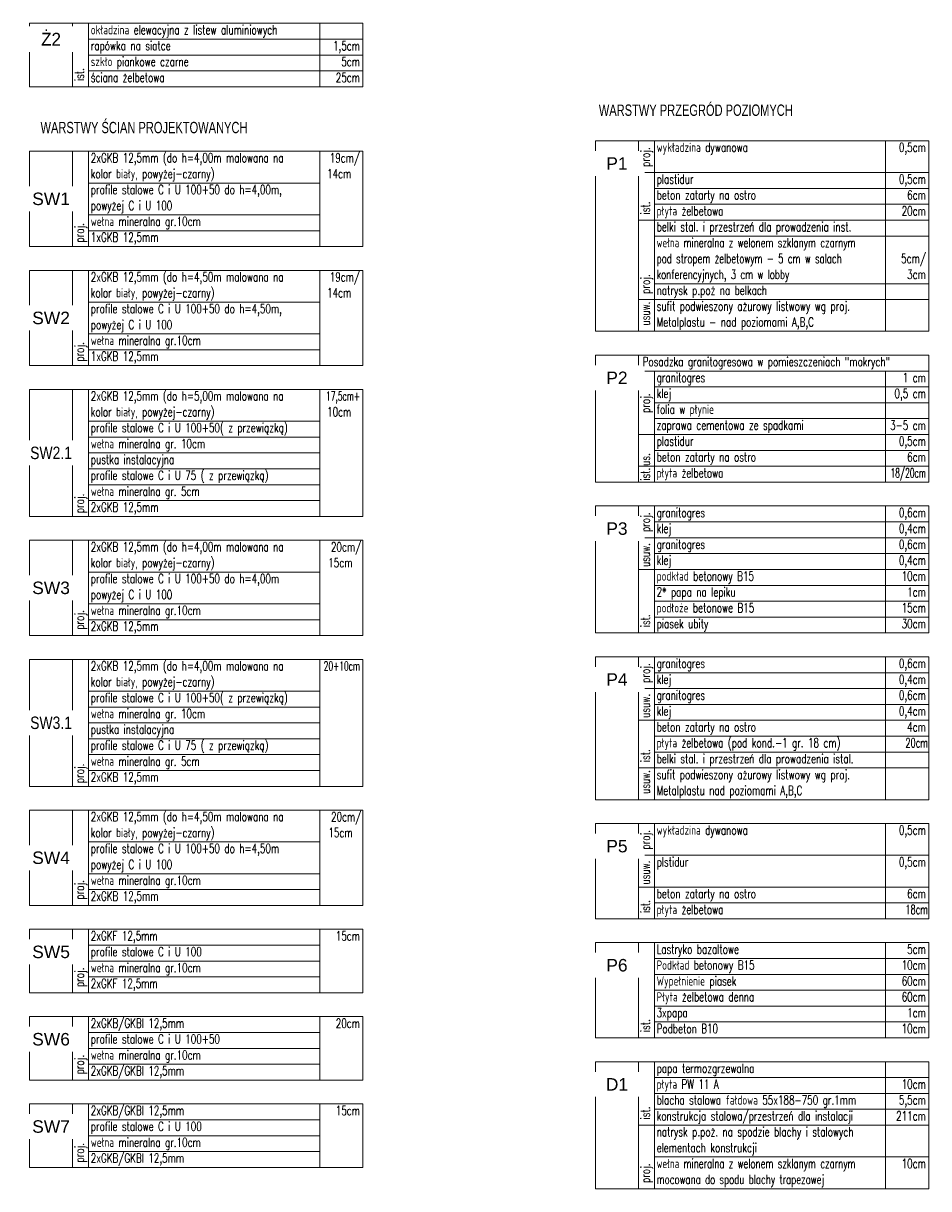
# Model space of a CAD drawing. Header units: centimetres. Extents: x -228435 to 56419, y -89367 to 477256.
# Tile 3 of 53: x -228435 to -188502, y 1090 to 52469. Entities that reach past the tile are written whole.
import ezdxf
from ezdxf.enums import TextEntityAlignment as Align

# ---------------------------------------------------------------- set-up
doc = ezdxf.new("R2010")
doc.units = ezdxf.units.CM
doc.header["$LTSCALE"] = 50
for name, color, linetype in [('D1$0$ARCH_INFO_OPISY', 8, 'Continuous'), ('P1$0$ARCH_INFO_OPISY', 8, 'Continuous'), ('P2$0$ARCH_INFO_OPISY', 8, 'Continuous'), ('P3$0$ARCH_INFO_OPISY', 8, 'Continuous'), ('P4$0$ARCH_INFO_OPISY', 8, 'Continuous'), ('P5$0$ARCH_INFO_OPISY', 8, 'Continuous'), ('P6$0$ARCH_INFO_OPISY', 8, 'Continuous'), ('przegrody dla rzutów$0$ARCH_INFO_OPISY', 8, 'Continuous'), ('przegrody dla rzutów$0$RYSUNKOWE_XREF', 8, 'Continuous'), ('SW1$0$ARCH_INFO_OPISY', 8, 'Continuous'), ('SW2$0$ARCH_INFO_OPISY', 8, 'Continuous'), ('SW2_1$0$ARCH_INFO_OPISY', 8, 'Continuous'), ('SW3$0$ARCH_INFO_OPISY', 8, 'Continuous'), ('SW3_1$0$ARCH_INFO_OPISY', 8, 'Continuous'), ('SW4$0$ARCH_INFO_OPISY', 8, 'Continuous'), ('SW5$0$ARCH_INFO_OPISY', 8, 'Continuous'), ('SW6$0$ARCH_INFO_OPISY', 8, 'Continuous'), ('SW7$0$ARCH_INFO_OPISY', 8, 'Continuous'), ('Ż2$0$ARCH_INFO_OPISY', 8, 'Continuous'), ('Ż2$0$Pu1$0$ARCH_INFO_OPISY', 8, 'Continuous')]:
    doc.layers.add(name, color=color, linetype=linetype)
for name, color, linetype, lineweight in [('D1$0$ARCH_TABELKA', 8, 'Continuous', 5), ('P1$0$ARCH_TABELKA', 8, 'Continuous', 5), ('P2$0$ARCH_TABELKA', 8, 'Continuous', 5), ('P3$0$ARCH_TABELKA', 8, 'Continuous', 5), ('P4$0$ARCH_TABELKA', 8, 'Continuous', 5), ('P5$0$ARCH_TABELKA', 8, 'Continuous', 5), ('P6$0$ARCH_TABELKA', 8, 'Continuous', 5), ('SW1$0$ARCH_TABELKA', 8, 'Continuous', 5), ('SW2$0$ARCH_TABELKA', 8, 'Continuous', 5), ('SW2_1$0$ARCH_TABELKA', 8, 'Continuous', 5), ('SW3$0$ARCH_TABELKA', 8, 'Continuous', 5), ('SW3_1$0$ARCH_TABELKA', 8, 'Continuous', 5), ('SW4$0$ARCH_TABELKA', 8, 'Continuous', 5), ('SW5$0$ARCH_TABELKA', 8, 'Continuous', 5), ('SW6$0$ARCH_TABELKA', 8, 'Continuous', 5), ('SW7$0$ARCH_TABELKA', 8, 'Continuous', 5), ('Ż2$0$ARCH_TABELKA', 8, 'Continuous', 5)]:
    doc.layers.add(name, color=color, linetype=linetype, lineweight=lineweight)
doc.styles.add('D1$0$Arial', font='ARIAL.TTF')
doc.styles.add('D1$0$Romans', font='Romans.shx')
doc.styles.add('P1$0$Arial', font='ARIAL.TTF')
doc.styles.add('P1$0$Romans', font='Romans.shx')
doc.styles.add('P2$0$Arial', font='ARIAL.TTF')
doc.styles.add('P2$0$Romans', font='Romans.shx')
doc.styles.add('P3$0$Arial', font='ARIAL.TTF')
doc.styles.add('P3$0$Romans', font='Romans.shx')
doc.styles.add('P4$0$Arial', font='ARIAL.TTF')
doc.styles.add('P4$0$Romans', font='Romans.shx')
doc.styles.add('P5$0$Arial', font='ARIAL.TTF')
doc.styles.add('P5$0$Romans', font='Romans.shx')
doc.styles.add('P6$0$Arial', font='ARIAL.TTF')
doc.styles.add('P6$0$Romans', font='Romans.shx')
doc.styles.add('przegrody dla rzutów$0$Arial', font='ARIAL.TTF')
doc.styles.add('SW1$0$Arial', font='ARIAL.TTF')
doc.styles.add('SW1$0$Romans', font='Romans.shx')
doc.styles.add('SW2$0$Arial', font='ARIAL.TTF')
doc.styles.add('SW2$0$Romans', font='Romans.shx')
doc.styles.add('SW2_1$0$Arial', font='ARIAL.TTF')
doc.styles.add('SW2_1$0$Romans', font='Romans.shx')
doc.styles.add('SW3$0$Arial', font='ARIAL.TTF')
doc.styles.add('SW3$0$Romans', font='Romans.shx')
doc.styles.add('SW3_1$0$Arial', font='ARIAL.TTF')
doc.styles.add('SW3_1$0$Romans', font='Romans.shx')
doc.styles.add('SW4$0$Arial', font='ARIAL.TTF')
doc.styles.add('SW4$0$Romans', font='Romans.shx')
doc.styles.add('SW5$0$Arial', font='ARIAL.TTF')
doc.styles.add('SW5$0$Romans', font='Romans.shx')
doc.styles.add('SW6$0$Arial', font='ARIAL.TTF')
doc.styles.add('SW6$0$Romans', font='Romans.shx')
doc.styles.add('SW7$0$Arial', font='ARIAL.TTF')
doc.styles.add('SW7$0$Romans', font='Romans.shx')
doc.styles.add('Ż2$0$Pu1$0$Standard', font='txt')
doc.styles.add('Ż2$0$Romans', font='Romans.shx')

# ---------------------------------------------------------------- blocks, each defined once
blk = doc.blocks.new('SW1')
at = {"layer": 'SW1$0$ARCH_TABELKA'}
blk.add_line((-44422, 4633.3), (-44422, 4213.3), dxfattribs=at)
for points in [[(-44232, 4213.3), (-45702, 4213.3), (-45702, 4633.3), (-44232, 4633.3), (-44232, 4213.3)], [(-45512, 4633.3), (-45512, 4213.3)], [(-45442, 4633.3), (-45442, 4213.3)], [(-45442, 4493.3), (-44422, 4493.3)], [(-45442, 4353.3), (-44422, 4353.3)], [(-45442, 4283.3), (-44422, 4283.3)]]:
    blk.add_lwpolyline(points, dxfattribs=at)
at = {"layer": 'SW1$0$ARCH_INFO_OPISY', "color": 191, "style": 'SW1$0$Romans', "width": 0.7}
for s, p in [('2xGKB 12,5mm (do h=4,00m malowana na ', (-45431.9, 4584.4)), ('kolor biały, powyżej-czarny)', (-45431.9, 4514.4)), ('14cm', (-44389.6, 4514.4)), ('profile stalowe C i U 100+50 do h=4,00m,', (-45431.9, 4444.4)), ('powyżej C i U 100', (-45432, 4374)), ('wełna mineralna gr.10cm ', (-45432, 4304)), ('1xGKB 12,5mm  ', (-45431.9, 4234.4))]:
    blk.add_text(s, height=40.5, dxfattribs=at).set_placement(p)
blk.add_text('19cm/', height=40.5, dxfattribs=at).set_placement((-44244.3, 4584), align=Align.RIGHT)
blk.add_text('proj.', height=40.5, rotation=90, dxfattribs=at).set_placement((-45461.8, 4230.8))
at = {"layer": 'SW1$0$ARCH_INFO_OPISY', "color": 191, "insert": (-45607, 4423.3), "char_height": 55, "width": 190, "attachment_point": 5, "style": 'SW1$0$Arial', "bg_fill": 2}
blk.add_mtext('SW1', dxfattribs=at)
blk = doc.blocks.new('SW2')
at = {"layer": 'SW2$0$ARCH_TABELKA'}
blk.add_line((-44422, 4633.3), (-44422, 4213.3), dxfattribs=at)
for points in [[(-44232, 4213.3), (-45702, 4213.3), (-45702, 4633.3), (-44232, 4633.3), (-44232, 4213.3)], [(-45512, 4633.3), (-45512, 4213.3)], [(-45442, 4633.3), (-45442, 4213.3)], [(-45442, 4493.3), (-44422, 4493.3)], [(-45442, 4353.3), (-44422, 4353.3)], [(-45442, 4283.3), (-44422, 4283.3)]]:
    blk.add_lwpolyline(points, dxfattribs=at)
at = {"layer": 'SW2$0$ARCH_INFO_OPISY', "color": 191, "style": 'SW2$0$Romans', "width": 0.7}
for s, p in [('2xGKB 12,5mm (do h=4,50m malowana na ', (-45431.9, 4584.4)), ('kolor biały, powyżej-czarny)', (-45431.9, 4514.4)), ('14cm', (-44389.6, 4514.4)), ('profile stalowe C i U 100+50 do h=4,50m,', (-45431.9, 4444.4)), ('powyżej C i U 100', (-45432, 4374)), ('wełna mineralna gr.10cm ', (-45432, 4304)), ('1xGKB 12,5mm  ', (-45431.9, 4234.4))]:
    blk.add_text(s, height=40.5, dxfattribs=at).set_placement(p)
blk.add_text('19cm/', height=40.5, dxfattribs=at).set_placement((-44244.3, 4584), align=Align.RIGHT)
blk.add_text('proj.', height=40.5, rotation=90, dxfattribs=at).set_placement((-45461.8, 4230.8))
at = {"layer": 'SW2$0$ARCH_INFO_OPISY', "color": 191, "insert": (-45607, 4423.3), "char_height": 55, "width": 190, "attachment_point": 5, "style": 'SW2$0$Arial', "bg_fill": 2}
blk.add_mtext('SW2', dxfattribs=at)
blk = doc.blocks.new('SW5')
at = {"layer": 'SW5$0$ARCH_TABELKA'}
blk.add_line((-44422, 3093.3), (-44422, 2813.3), dxfattribs=at)
blk.add_lwpolyline([(-45702, 3093.3), (-44232, 3093.3), (-44232, 2813.3), (-45702, 2813.3)], close=True, dxfattribs=at)
for points in [[(-45512, 3093.3), (-45512, 2813.3)], [(-45442, 3093.3), (-45442, 2813.3)], [(-45442, 3023.3), (-44422, 3023.3)], [(-45442, 2953.3), (-44422, 2953.3)], [(-45442, 2883.3), (-44422, 2883.3)]]:
    blk.add_lwpolyline(points, dxfattribs=at)
at = {"layer": 'SW5$0$ARCH_INFO_OPISY', "color": 191, "style": 'SW5$0$Romans', "width": 0.7}
for s, p in [('2xGKF 12,5mm  ', (-45431.9, 3044.4)), ('profile stalowe C i U 100', (-45431.9, 2974.4)), ('wełna mineralna gr.10cm', (-45432, 2904)), ('2xGKF 12,5mm  ', (-45431.9, 2834.4))]:
    blk.add_text(s, height=40.5, dxfattribs=at).set_placement(p)
blk.add_text('15cm', height=40.5, dxfattribs=at).set_placement((-44244.3, 3044), align=Align.RIGHT)
blk.add_text('proj.', height=40.5, rotation=90, dxfattribs=at).set_placement((-45461.8, 2838.5))
at = {"layer": 'SW5$0$ARCH_INFO_OPISY', "color": 191, "insert": (-45607, 2993.3), "char_height": 55, "width": 190, "attachment_point": 5, "style": 'SW5$0$Arial', "bg_fill": 2}
blk.add_mtext('SW5', dxfattribs=at)
blk = doc.blocks.new('SW4')
at = {"layer": 'SW4$0$ARCH_TABELKA'}
blk.add_line((-44422, 4633.3), (-44422, 4213.3), dxfattribs=at)
for points in [[(-44232, 4213.3), (-45702, 4213.3), (-45702, 4633.3), (-44232, 4633.3), (-44232, 4213.3)], [(-45512, 4633.3), (-45512, 4213.3)], [(-45442, 4633.3), (-45442, 4213.3)], [(-45442, 4493.3), (-44422, 4493.3)], [(-45442, 4353.3), (-44422, 4353.3)], [(-45442, 4283.3), (-44422, 4283.3)]]:
    blk.add_lwpolyline(points, dxfattribs=at)
at = {"layer": 'SW4$0$ARCH_INFO_OPISY', "color": 191, "style": 'SW4$0$Romans', "width": 0.7}
for s, p in [('2xGKB 12,5mm (do h=4,50m malowana na ', (-45431.9, 4584.4)), ('kolor biały, powyżej-czarny)', (-45431.9, 4514.4)), ('15cm', (-44383.8, 4514.4)), ('profile stalowe C i U 100+50 do h=4,50m', (-45431.9, 4444.4)), ('powyżej C i U 100', (-45432, 4374)), ('wełna mineralna gr.10cm', (-45432, 4304)), ('2xGKB 12,5mm  ', (-45431.9, 4234.4))]:
    blk.add_text(s, height=40.5, dxfattribs=at).set_placement(p)
blk.add_text('20cm/', height=40.5, dxfattribs=at).set_placement((-44238.4, 4584), align=Align.RIGHT)
blk.add_text('proj.', height=40.5, rotation=90, dxfattribs=at).set_placement((-45461.8, 4239.1))
at = {"layer": 'SW4$0$ARCH_INFO_OPISY', "color": 191, "insert": (-45607, 4423.3), "char_height": 55, "width": 190, "attachment_point": 5, "style": 'SW4$0$Arial', "bg_fill": 2}
blk.add_mtext('SW4', dxfattribs=at)
blk = doc.blocks.new('P1')
at = {"layer": 'P1$0$ARCH_TABELKA'}
blk.add_line((-38222, 4633.3), (-38222, 3793.3), dxfattribs=at)
blk.add_lwpolyline([(-39502, 4633.3), (-38032, 4633.3), (-38032, 3793.3), (-39502, 3793.3)], close=True, dxfattribs=at)
for points in [[(-39312, 4633.3), (-39312, 3793.3)], [(-39242, 4633.3), (-39242, 3793.3)], [(-39312, 4493.3), (-38032, 4493.3)], [(-39242, 4423.3), (-38032, 4423.3)], [(-39242, 4353.3), (-38032, 4353.3)], [(-39312, 4283.3), (-38032, 4283.3)], [(-39242, 4213.3), (-38032, 4213.3)], [(-39242, 4003.3), (-38032, 4003.3)], [(-39312, 3933.3), (-38032, 3933.3)], [(-39242, 3793.3), (-38032, 3793.3)]]:
    blk.add_lwpolyline(points, dxfattribs=at)
at = {"layer": 'P1$0$ARCH_INFO_OPISY', "color": 191, "style": 'P1$0$Romans'}
for s, width, p in [('wykładzina dywanowa ', 0.7, (-39231.9, 4584.4)), ('plastidur', 0.7, (-39232, 4444)), ('beton zatarty na ostro', 0.7, (-39232, 4374)), ('płyta żelbetowa', 0.7, (-39232, 4304)), ('belki stal. i przestrzeń dla prowadzenia inst.', 0.7, (-39232, 4234)), ('wełna mineralna z welonem szklanym czarnym', 0.68, (-39232, 4164)), ('pod stropem żelbetowym - 5 cm w salach  ', 0.68, (-39232, 4094)), ('konferencyjnych, 3 cm w lobby', 0.68, (-39232, 4024)), ('natrysk p.poż na belkach', 0.7, (-39232, 3954)), ('sufit podwieszony ażurowy listwowy wg proj. ', 0.7, (-39232, 3884)), ('Metalplastu - nad poziomami A,B,C', 0.7, (-39232, 3814))]:
    blk.add_text(s, height=40.5, dxfattribs=dict(at, width=width)).set_placement(p)
at = {"layer": 'P1$0$ARCH_INFO_OPISY', "color": 191, "style": 'P1$0$Romans', "width": 0.7}
for s, p in [('0,5cm', (-38044.3, 4584)), ('0,5cm', (-38044.3, 4444)), ('6cm', (-38044.3, 4374)), ('20cm', (-38044.3, 4304)), ('5cm/', (-38044.3, 4094)), ('3cm', (-38044.3, 4024))]:
    blk.add_text(s, height=40.5, dxfattribs=at).set_placement(p, align=Align.RIGHT)
for s, p in [('proj.', (-39261.8, 4518.5)), ('proj.', (-39261.8, 4518.5)), ('ist.', (-39261.8, 4308.5)), ('proj.', (-39261.8, 3958.5)), ('usuw.', (-39261.8, 3818.5))]:
    blk.add_text(s, height=40.5, rotation=90, dxfattribs=at).set_placement(p)
at = {"layer": 'P1$0$ARCH_INFO_OPISY', "color": 191, "insert": (-39407, 4533.3), "char_height": 55, "width": 190, "attachment_point": 5, "style": 'P1$0$Arial', "bg_fill": 2}
blk.add_mtext('P1', dxfattribs=at)
blk = doc.blocks.new('SW6')
at = {"layer": 'SW6$0$ARCH_TABELKA'}
blk.add_line((-41322, 4924.5), (-41322, 4644.5), dxfattribs=at)
blk.add_lwpolyline([(-42602, 4924.5), (-41132, 4924.5), (-41132, 4644.5), (-42602, 4644.5)], close=True, dxfattribs=at)
for points in [[(-42412, 4924.5), (-42412, 4644.5)], [(-42342, 4924.5), (-42342, 4644.5)], [(-42342, 4854.5), (-41322, 4854.5)], [(-42342, 4784.5), (-41322, 4784.5)], [(-42342, 4714.5), (-41322, 4714.5)], [(-42342, 4644.5), (-41132, 4644.5)]]:
    blk.add_lwpolyline(points, dxfattribs=at)
at = {"layer": 'SW6$0$ARCH_INFO_OPISY', "color": 191, "style": 'SW6$0$Romans', "width": 0.7}
for s, p in [('2xGKB/GKBI 12,5mm  ', (-42331.9, 4875.6)), ('profile stalowe C i U 100+50', (-42331.9, 4805.6)), ('wełna mineralna gr.10cm', (-42332, 4735.2)), ('2xGKB/GKBI 12,5mm  ', (-42331.9, 4665.6))]:
    blk.add_text(s, height=40.5, dxfattribs=at).set_placement(p)
blk.add_text('20cm', height=40.5, dxfattribs=at).set_placement((-41144.3, 4875.2), align=Align.RIGHT)
blk.add_text('proj.', height=40.5, rotation=90, dxfattribs=at).set_placement((-42361.8, 4669.7))
at = {"layer": 'SW6$0$ARCH_INFO_OPISY', "color": 191, "insert": (-42507, 4824.5), "char_height": 55, "width": 190, "attachment_point": 5, "style": 'SW6$0$Arial', "bg_fill": 2}
blk.add_mtext('SW6', dxfattribs=at)
blk = doc.blocks.new('P2')
at = {"layer": 'P2$0$ARCH_TABELKA'}
blk.add_line((-38222, 3688.3), (-38222, 3198.3), dxfattribs=at)
blk.add_lwpolyline([(-39502, 3758.3), (-38032, 3758.3), (-38032, 3198.3), (-39502, 3198.3)], close=True, dxfattribs=at)
for points in [[(-39312, 3758.3), (-39312, 3198.3)], [(-39242, 3758.3), (-38032, 3758.3)], [(-39312, 3688.3), (-38032, 3688.3)], [(-39242, 3688.3), (-39242, 3198.3)], [(-39242, 3618.3), (-38032, 3618.3)], [(-39242, 3548.3), (-38032, 3548.3)], [(-39242, 3478.3), (-38032, 3478.3)], [(-39312, 3408.3), (-38032, 3408.3)], [(-39242, 3338.3), (-38032, 3338.3)], [(-39312, 3268.3), (-38032, 3268.3)], [(-39242, 3268.3), (-38032, 3268.3)], [(-39242, 3198.3), (-38032, 3198.3)]]:
    blk.add_lwpolyline(points, dxfattribs=at)
at = {"layer": 'P2$0$ARCH_INFO_OPISY', "color": 191, "style": 'P2$0$Romans', "width": 0.7}
for s, p in [('Posadzka granitogresowa w pomieszczeniach "mokrych"', (-39293.4, 3709.4)), ('granitogres', (-39231.9, 3639.4)), ('klej', (-39231.9, 3569.4)), ('folia w płynie', (-39231.9, 3499.4)), ('zaprawa cementowa ze spadkami', (-39231.9, 3429.4)), ('plastidur', (-39232, 3359)), ('beton zatarty na ostro', (-39232, 3289)), ('płyta żelbetowa', (-39232, 3219))]:
    blk.add_text(s, height=40.5, dxfattribs=at).set_placement(p)
at = {"layer": 'P2$0$ARCH_INFO_OPISY', "color": 191, "style": 'P2$0$Romans'}
for s, width, p in [('1 cm', 0.7, (-38044.3, 3639)), ('0,5 cm', 0.7, (-38044.3, 3569)), ('3-5 cm', 0.7, (-38044.3, 3429)), ('0,5cm', 0.7, (-38044.3, 3359)), ('6cm', 0.7, (-38044.3, 3289)), ('18/20cm', 0.6, (-38044.3, 3219))]:
    blk.add_text(s, height=40.5, dxfattribs=dict(at, width=width)).set_placement(p, align=Align.RIGHT)
at = {"layer": 'P2$0$ARCH_INFO_OPISY', "color": 191, "style": 'P2$0$Romans', "width": 0.7}
for s, p in [('proj.', (-39261.8, 3503.5)), ('us.', (-39261.8, 3270.3)), ('ist.', (-39261.8, 3204.5))]:
    blk.add_text(s, height=40.5, rotation=90, dxfattribs=at).set_placement(p)
at = {"layer": 'P2$0$ARCH_INFO_OPISY', "color": 191, "insert": (-39407, 3658.3), "char_height": 55, "width": 190, "attachment_point": 5, "style": 'P2$0$Arial', "bg_fill": 2}
blk.add_mtext('P2', dxfattribs=at)
blk = doc.blocks.new('P3')
at = {"layer": 'P3$0$ARCH_TABELKA'}
blk.add_line((-38222, 3373.3), (-38222, 2813.3), dxfattribs=at)
blk.add_lwpolyline([(-39502, 3373.3), (-38032, 3373.3), (-38032, 2813.3), (-39502, 2813.3)], close=True, dxfattribs=at)
for points in [[(-39312, 3373.3), (-39312, 2813.3)], [(-39242, 3373.3), (-39242, 2813.3)], [(-39242, 3303.3), (-38032, 3303.3)], [(-39312, 3233.3), (-38032, 3233.3)], [(-39242, 3163.3), (-38032, 3163.3)], [(-39312, 3093.3), (-38032, 3093.3)], [(-39242, 3093.3), (-38032, 3093.3)], [(-39242, 3023.3), (-38032, 3023.3)], [(-39242, 2953.3), (-38032, 2953.3)], [(-39242, 2883.3), (-38032, 2883.3)], [(-39242, 2813.3), (-38032, 2813.3)]]:
    blk.add_lwpolyline(points, dxfattribs=at)
at = {"layer": 'P3$0$ARCH_INFO_OPISY', "color": 191, "style": 'P3$0$Romans', "width": 0.7}
for s, p in [('granitogres', (-39232, 3324)), ('klej', (-39232, 3254)), ('granitogres', (-39232, 3184)), ('klej', (-39232, 3114)), ('podkład betonowy B15', (-39232, 3044)), ('2* papa na lepiku', (-39232, 2974)), ('podłoże betonowe B15', (-39232, 2904)), ('piasek ubity', (-39232, 2834))]:
    blk.add_text(s, height=40.5, dxfattribs=at).set_placement(p)
for s, p in [('0,6cm', (-38044.3, 3324)), ('0,4cm', (-38044.3, 3254)), ('0,6cm', (-38044.3, 3184)), ('0,4cm', (-38044.3, 3114)), ('10cm', (-38044.3, 3044)), ('1cm', (-38044.3, 2974)), ('15cm', (-38044.3, 2904)), ('30cm', (-38044.3, 2834))]:
    blk.add_text(s, height=40.5, dxfattribs=at).set_placement(p, align=Align.RIGHT)
for s, p in [('proj.', (-39261.8, 3258.5)), ('usuw.', (-39261.8, 3104.1)), ('ist.', (-39261.8, 2838.5))]:
    blk.add_text(s, height=40.5, rotation=90, dxfattribs=at).set_placement(p)
at = {"layer": 'P3$0$ARCH_INFO_OPISY', "color": 191, "insert": (-39407, 3273.3), "char_height": 55, "width": 190, "attachment_point": 5, "style": 'P3$0$Arial', "bg_fill": 2}
blk.add_mtext('P3', dxfattribs=at)
blk = doc.blocks.new('P4')
at = {"layer": 'P4$0$ARCH_TABELKA'}
blk.add_line((-38222, 2638.3), (-38222, 2008.3), dxfattribs=at)
blk.add_lwpolyline([(-39502, 2638.3), (-38032, 2638.3), (-38032, 2008.3), (-39502, 2008.3)], close=True, dxfattribs=at)
for points in [[(-39312, 2638.3), (-39312, 2008.3)], [(-39242, 2638.3), (-39242, 2008.3)], [(-39242, 2568.3), (-38032, 2568.3)], [(-39312, 2498.3), (-38032, 2498.3)], [(-39242, 2428.3), (-38032, 2428.3)], [(-39312, 2358.3), (-38032, 2358.3)], [(-39242, 2288.3), (-38032, 2288.3)], [(-39242, 2218.3), (-38032, 2218.3)], [(-39312, 2148.3), (-38032, 2148.3)], [(-39312, 2008.3), (-38032, 2008.3)], [(-39242, 2008.3), (-38032, 2008.3)]]:
    blk.add_lwpolyline(points, dxfattribs=at)
at = {"layer": 'P4$0$ARCH_INFO_OPISY', "color": 191, "style": 'P4$0$Romans', "width": 0.7}
for s, p in [('granitogres', (-39232, 2589)), ('klej', (-39232, 2519)), ('granitogres', (-39232, 2449)), ('klej', (-39232, 2379)), ('beton zatarty na ostro', (-39232, 2309)), ('płyta żelbetowa (pod kond.-1 gr. 18 cm)', (-39232, 2239)), ('belki stal. i przestrzeń dla prowadzenia istal.', (-39232, 2169)), ('sufit podwieszony ażurowy listwowy wg proj. ', (-39232, 2099)), ('Metalplastu nad poziomami A,B,C', (-39232, 2029))]:
    blk.add_text(s, height=40.5, dxfattribs=at).set_placement(p)
at = {"layer": 'P4$0$ARCH_INFO_OPISY', "color": 191, "style": 'P4$0$Romans'}
for s, width, p in [('0,6cm', 0.7, (-38044.3, 2589)), ('0,4cm', 0.7, (-38044.3, 2519)), ('0,6cm', 0.7, (-38044.3, 2449)), ('0,4cm', 0.7, (-38044.3, 2379)), ('4cm', 0.7, (-38044.3, 2309)), ('20cm', 0.65, (-38035.2, 2239))]:
    blk.add_text(s, height=40.5, dxfattribs=dict(at, width=width)).set_placement(p, align=Align.RIGHT)
at = {"layer": 'P4$0$ARCH_INFO_OPISY', "color": 191, "style": 'P4$0$Romans', "width": 0.7}
for s, p in [('proj.', (-39261.8, 2523.5)), ('usuw.', (-39261.8, 2369.1)), ('ist.', (-39261.8, 2173.5)), ('usuw.', (-39261.8, 2033.5))]:
    blk.add_text(s, height=40.5, rotation=90, dxfattribs=at).set_placement(p)
at = {"layer": 'P4$0$ARCH_INFO_OPISY', "color": 191, "insert": (-39407, 2538.3), "char_height": 55, "width": 190, "attachment_point": 5, "style": 'P4$0$Arial', "bg_fill": 2}
blk.add_mtext('P4', dxfattribs=at)
blk = doc.blocks.new('Ż2')
at = {"layer": 'Ż2$0$ARCH_TABELKA'}
blk.add_line((-39772, 3418.3), (-39772, 3138.3), dxfattribs=at)
blk.add_lwpolyline([(-41052, 3418.3), (-39582, 3418.3), (-39582, 3138.3), (-41052, 3138.3)], close=True, dxfattribs=at)
for points in [[(-40862, 3418.3), (-40862, 3138.3)], [(-40792, 3418.3), (-40792, 3138.3)], [(-40792, 3348.3), (-39582, 3348.3)], [(-40792, 3278.3), (-39582, 3278.3)], [(-40792, 3208.3), (-39582, 3208.3)], [(-40792, 3138.3), (-39582, 3138.3)]]:
    blk.add_lwpolyline(points, dxfattribs=at)
at = {"layer": 'Ż2$0$ARCH_INFO_OPISY', "color": 191, "style": 'Ż2$0$Romans', "width": 0.7}
for s, p in [('okładzina elewacyjna z listew aluminiowych', (-40781.9, 3369.4)), ('rapówka na siatce', (-40781.9, 3299.4)), ('szkło piankowe czarne', (-40781.9, 3229.4)), ('ściana żelbetowa', (-40781.9, 3159.4))]:
    blk.add_text(s, height=40.5, dxfattribs=at).set_placement(p)
for s, p in [('1,5cm', (-39594.3, 3299)), ('5cm', (-39594.3, 3229)), ('25cm', (-39594.3, 3159))]:
    blk.add_text(s, height=40.5, dxfattribs=at).set_placement(p, align=Align.RIGHT)
blk.add_text('ist.', height=40.5, rotation=90, dxfattribs=at).set_placement((-40811.8, 3163.5))
at = {"layer": 'Ż2$0$Pu1$0$ARCH_INFO_OPISY', "color": 191, "insert": (-40957, 3348.3), "char_height": 56.25, "width": 190, "attachment_point": 5, "style": 'Ż2$0$Pu1$0$Standard', "bg_fill": 2}
blk.add_mtext('Ż2', dxfattribs=at)
blk = doc.blocks.new('D1')
at = {"layer": 'D1$0$ARCH_TABELKA'}
blk.add_line((-36672, 4923.9), (-36672, 4363.9), dxfattribs=at)
blk.add_lwpolyline([(-37952, 4923.9), (-36482, 4923.9), (-36482, 4363.9), (-37952, 4363.9)], close=True, dxfattribs=at)
for points in [[(-37762, 4923.9), (-37762, 4363.9)], [(-37692, 4923.9), (-37692, 4363.9)], [(-37692, 4853.9), (-36482, 4853.9)], [(-37692, 4783.9), (-36482, 4783.9)], [(-37692, 4713.9), (-36482, 4713.9)], [(-37762, 4643.9), (-36482, 4643.9)], [(-37692, 4503.9), (-36482, 4503.9)]]:
    blk.add_lwpolyline(points, dxfattribs=at)
at = {"layer": 'D1$0$ARCH_INFO_OPISY', "color": 191, "style": 'D1$0$Romans'}
for s, width, p in [('papa termozgrzewalna', 0.7, (-37682, 4874.6)), ('płyta PW 11 A', 0.7, (-37682, 4804.6)), ('blacha stalowa fałdowa 55x188-750 gr.1mm', 0.7, (-37682, 4734.6)), ('konstrukcja stalowa/przestrzeń dla instalacji', 0.7, (-37682, 4664.6)), ('natrysk p.poż. na spodzie blachy i stalowych', 0.7, (-37682, 4594.6)), ('elementach konstrukcji', 0.7, (-37682, 4524.6)), ('wełna mineralna z welonem szklanym czarnym', 0.68, (-37682, 4454.6)), ('mocowana do spodu blachy trapezowej', 0.68, (-37682, 4384.6))]:
    blk.add_text(s, height=40.5, dxfattribs=dict(at, width=width)).set_placement(p)
at = {"layer": 'D1$0$ARCH_INFO_OPISY', "color": 191, "style": 'D1$0$Romans', "width": 0.7}
for s, p in [('10cm', (-36494.3, 4804.6)), ('5,5cm', (-36494.3, 4734.6)), ('211cm', (-36494.3, 4664.6)), ('10cm', (-36494.3, 4454.6))]:
    blk.add_text(s, height=40.5, dxfattribs=at).set_placement(p, align=Align.RIGHT)
for s, p in [('ist.', (-37711.8, 4669.1)), ('proj.', (-37711.8, 4389.1))]:
    blk.add_text(s, height=40.5, rotation=90, dxfattribs=at).set_placement(p)
at = {"layer": 'D1$0$ARCH_INFO_OPISY', "color": 191, "insert": (-37857, 4823.9), "char_height": 55, "width": 190, "attachment_point": 5, "style": 'D1$0$Arial', "bg_fill": 2}
blk.add_mtext('D1', dxfattribs=at)
blk = doc.blocks.new('P6')
at = {"layer": 'P6$0$ARCH_TABELKA'}
blk.add_line((-36672, 4923.9), (-36672, 4503.9), dxfattribs=at)
blk.add_lwpolyline([(-37952, 4923.9), (-36482, 4923.9), (-36482, 4503.9), (-37952, 4503.9)], close=True, dxfattribs=at)
for points in [[(-37762, 4923.9), (-37762, 4503.9)], [(-37692, 4923.9), (-37692, 4503.9)], [(-37692, 4853.9), (-36482, 4853.9)], [(-37692, 4783.9), (-36482, 4783.9)], [(-37692, 4713.9), (-36482, 4713.9)], [(-37692, 4643.9), (-36482, 4643.9)], [(-37692, 4573.9), (-36482, 4573.9)], [(-37692, 4503.9), (-36482, 4503.9)], [(-37692, 4503.9), (-36482, 4503.9)]]:
    blk.add_lwpolyline(points, dxfattribs=at)
at = {"layer": 'P6$0$ARCH_INFO_OPISY', "color": 191, "style": 'P6$0$Romans', "width": 0.7}
for s, p in [('Lastryko bazaltowe', (-37682, 4874.6)), ('Podkład betonowy B15', (-37682, 4804.6)), ('Wypełnienie piasek', (-37682, 4734.6)), ('Płyta żelbetowa denna', (-37682, 4664.6)), ('3xpapa', (-37682, 4594.6)), ('Podbeton B10', (-37682, 4524.6))]:
    blk.add_text(s, height=40.5, dxfattribs=at).set_placement(p)
for s, p in [('5cm', (-36494.3, 4874.6)), ('10cm', (-36494.3, 4804.6)), ('60cm', (-36494.3, 4734.6)), ('60cm', (-36494.3, 4664.6)), ('1cm', (-36494.3, 4594.6)), ('10cm', (-36494.3, 4524.6))]:
    blk.add_text(s, height=40.5, dxfattribs=at).set_placement(p, align=Align.RIGHT)
blk.add_text('ist.', height=40.5, rotation=90, dxfattribs=at).set_placement((-37711.8, 4529.1))
at = {"layer": 'P6$0$ARCH_INFO_OPISY', "color": 191, "insert": (-37857, 4823.9), "char_height": 55, "width": 190, "attachment_point": 5, "style": 'P6$0$Arial', "bg_fill": 2}
blk.add_mtext('P6', dxfattribs=at)
blk = doc.blocks.new('P5')
at = {"layer": 'P5$0$ARCH_TABELKA'}
blk.add_line((-38222, 2638.3), (-38222, 2218.3), dxfattribs=at)
blk.add_lwpolyline([(-39502, 2638.3), (-38032, 2638.3), (-38032, 2218.3), (-39502, 2218.3)], close=True, dxfattribs=at)
for points in [[(-39312, 2638.3), (-39312, 2218.3)], [(-39242, 2638.3), (-39242, 2218.3)], [(-39312, 2498.3), (-38032, 2498.3)], [(-39312, 2358.3), (-38032, 2358.3)], [(-39242, 2288.3), (-38032, 2288.3)], [(-39312, 2218.3), (-38032, 2218.3)], [(-39312, 2218.3), (-38032, 2218.3)], [(-39242, 2218.3), (-38032, 2218.3)], [(-39242, 2218.3), (-38032, 2218.3)]]:
    blk.add_lwpolyline(points, dxfattribs=at)
at = {"layer": 'P5$0$ARCH_INFO_OPISY', "color": 191, "style": 'P5$0$Romans', "width": 0.7}
for s, p in [('wykładzina dywanowa', (-39232, 2589)), ('plstidur', (-39232, 2449)), ('beton zatarty na ostro', (-39232, 2309)), ('płyta żelbetowa', (-39232, 2239))]:
    blk.add_text(s, height=40.5, dxfattribs=at).set_placement(p)
at = {"layer": 'P5$0$ARCH_INFO_OPISY', "color": 191, "style": 'P5$0$Romans'}
for s, width, p in [('0,5cm', 0.7, (-38044.3, 2589)), ('0,5cm', 0.7, (-38044.3, 2449)), ('6cm', 0.7, (-38044.3, 2309)), ('18cm', 0.65, (-38035.2, 2239))]:
    blk.add_text(s, height=40.5, dxfattribs=dict(at, width=width)).set_placement(p, align=Align.RIGHT)
at = {"layer": 'P5$0$ARCH_INFO_OPISY', "color": 191, "style": 'P5$0$Romans', "width": 0.7}
for s, p in [('proj.', (-39261.8, 2523.5)), ('usuw.', (-39261.8, 2369.1)), ('ist.', (-39261.8, 2243.5))]:
    blk.add_text(s, height=40.5, rotation=90, dxfattribs=at).set_placement(p)
at = {"layer": 'P5$0$ARCH_INFO_OPISY', "color": 191, "insert": (-39407, 2538.3), "char_height": 55, "width": 190, "attachment_point": 5, "style": 'P5$0$Arial', "bg_fill": 2}
blk.add_mtext('P5', dxfattribs=at)
blk = doc.blocks.new('SW7')
at = {"layer": 'SW7$0$ARCH_TABELKA'}
blk.add_line((-41322, 4539.5), (-41322, 4259.5), dxfattribs=at)
blk.add_lwpolyline([(-42602, 4539.5), (-41132, 4539.5), (-41132, 4259.5), (-42602, 4259.5)], close=True, dxfattribs=at)
for points in [[(-42412, 4539.5), (-42412, 4259.5)], [(-42342, 4539.5), (-42342, 4259.5)], [(-42342, 4469.5), (-41322, 4469.5)], [(-42342, 4399.5), (-41322, 4399.5)], [(-42342, 4329.5), (-41322, 4329.5)], [(-42342, 4259.5), (-41322, 4259.5)]]:
    blk.add_lwpolyline(points, dxfattribs=at)
at = {"layer": 'SW7$0$ARCH_INFO_OPISY', "color": 191, "style": 'SW7$0$Romans', "width": 0.7}
for s, p in [('2xGKB/GKBI 12,5mm  ', (-42331.9, 4490.6)), ('profile stalowe C i U 100', (-42331.9, 4420.6)), ('wełna mineralna gr.10cm', (-42332, 4350.2)), ('2xGKB/GKBI 12,5mm  ', (-42331.9, 4280.6))]:
    blk.add_text(s, height=40.5, dxfattribs=at).set_placement(p)
blk.add_text('15cm', height=40.5, dxfattribs=at).set_placement((-41144.3, 4490.2), align=Align.RIGHT)
blk.add_text('proj.', height=40.5, rotation=90, dxfattribs=at).set_placement((-42361.8, 4281.2))
at = {"layer": 'SW7$0$ARCH_INFO_OPISY', "color": 191, "insert": (-42507, 4439.5), "char_height": 55, "width": 190, "attachment_point": 5, "style": 'SW7$0$Arial', "bg_fill": 2}
blk.add_mtext('SW7', dxfattribs=at)
blk = doc.blocks.new('SW3')
at = {"layer": 'SW3$0$ARCH_TABELKA'}
blk.add_line((-44422, 4633.3), (-44422, 4213.3), dxfattribs=at)
for points in [[(-44232, 4213.3), (-45702, 4213.3), (-45702, 4633.3), (-44232, 4633.3), (-44232, 4213.3)], [(-45512, 4633.3), (-45512, 4213.3)], [(-45442, 4633.3), (-45442, 4213.3)], [(-45442, 4493.3), (-44422, 4493.3)], [(-45442, 4353.3), (-44422, 4353.3)], [(-45442, 4283.3), (-44422, 4283.3)]]:
    blk.add_lwpolyline(points, dxfattribs=at)
at = {"layer": 'SW3$0$ARCH_INFO_OPISY', "color": 191, "style": 'SW3$0$Romans', "width": 0.7}
for s, p in [('2xGKB 12,5mm (do h=4,00m malowana na ', (-45431.9, 4584.4)), ('kolor biały, powyżej-czarny)', (-45431.9, 4514.4)), ('15cm', (-44384.4, 4514.4)), ('profile stalowe C i U 100+50 do h=4,00m', (-45431.9, 4444.4)), ('powyżej C i U 100', (-45432, 4374)), ('wełna mineralna gr.10cm', (-45432, 4304)), ('2xGKB 12,5mm  ', (-45431.9, 4234.4))]:
    blk.add_text(s, height=40.5, dxfattribs=at).set_placement(p)
blk.add_text('20cm/', height=40.5, dxfattribs=at).set_placement((-44239, 4584), align=Align.RIGHT)
blk.add_text('proj.', height=40.5, rotation=90, dxfattribs=at).set_placement((-45461.8, 4239.1))
at = {"layer": 'SW3$0$ARCH_INFO_OPISY', "color": 191, "insert": (-45607, 4423.3), "char_height": 55, "width": 190, "attachment_point": 5, "style": 'SW3$0$Arial', "bg_fill": 2}
blk.add_mtext('SW3', dxfattribs=at)
blk = doc.blocks.new('SW3_1')
at = {"layer": 'SW3_1$0$ARCH_TABELKA'}
blk.add_line((-44422, 4633.3), (-44422, 4073.3), dxfattribs=at)
for points in [[(-44232, 4073.3), (-45702, 4073.3), (-45702, 4633.3), (-44232, 4633.3), (-44232, 4073.3)], [(-45512, 4633.3), (-45512, 4073.3)], [(-45442, 4633.3), (-45442, 4073.3)], [(-45442, 4493.3), (-44422, 4493.3)], [(-45442, 4423.3), (-44422, 4423.3)], [(-45442, 4353.3), (-44422, 4353.3)], [(-45442, 4283.3), (-44422, 4283.3)], [(-45442, 4213.3), (-44422, 4213.3)], [(-45442, 4143.3), (-44422, 4143.3)]]:
    blk.add_lwpolyline(points, dxfattribs=at)
at = {"layer": 'SW3_1$0$ARCH_INFO_OPISY', "color": 191, "style": 'SW3_1$0$Romans', "width": 0.7}
for s, p in [('2xGKB 12,5mm (do h=4,00m malowana na ', (-45431.9, 4584.4)), ('kolor biały, powyżej-czarny)', (-45431.9, 4514.4)), ('profile stalowe C i U 100+50( z przewiązką) ', (-45431.9, 4444.4)), ('wełna mineralna gr. 10cm', (-45432, 4374)), ('pustka instalacyjna', (-45431.9, 4304.4)), ('profile stalowe C i U 75 ( z przewiązką) ', (-45431.9, 4234.4)), ('wełna mineralna gr. 5cm', (-45432, 4164)), ('2xGKB 12,5mm  ', (-45431.9, 4094.4))]:
    blk.add_text(s, height=40.5, dxfattribs=at).set_placement(p)
at = {"layer": 'SW3_1$0$ARCH_INFO_OPISY', "color": 191, "style": 'SW3_1$0$Romans', "width": 0.6}
blk.add_text('20+10cm', height=40.5, dxfattribs=at).set_placement((-44244.3, 4584), align=Align.RIGHT)
at = {"layer": 'SW3_1$0$ARCH_INFO_OPISY', "color": 191, "style": 'SW3_1$0$Romans', "width": 0.7}
blk.add_text('proj.', height=40.5, rotation=90, dxfattribs=at).set_placement((-45461.8, 4087.6))
at = {"layer": 'SW3_1$0$ARCH_INFO_OPISY', "color": 191, "insert": (-45607, 4353.3), "char_height": 55, "width": 190, "attachment_point": 5, "style": 'SW3_1$0$Arial', "bg_fill": 2}
blk.add_mtext('{\\W0.8;SW3.1}', dxfattribs=at)
blk = doc.blocks.new('SW2_1')
at = {"layer": 'SW2_1$0$ARCH_TABELKA'}
blk.add_line((-44422, 4633.3), (-44422, 4073.3), dxfattribs=at)
for points in [[(-44232, 4073.3), (-45702, 4073.3), (-45702, 4633.3), (-44232, 4633.3), (-44232, 4073.3)], [(-45512, 4633.3), (-45512, 4073.3)], [(-45442, 4633.3), (-45442, 4073.3)], [(-45442, 4493.3), (-44422, 4493.3)], [(-45442, 4423.3), (-44422, 4423.3)], [(-45442, 4353.3), (-44422, 4353.3)], [(-45442, 4283.3), (-44422, 4283.3)], [(-45442, 4213.3), (-44422, 4213.3)], [(-45442, 4143.3), (-44422, 4143.3)]]:
    blk.add_lwpolyline(points, dxfattribs=at)
at = {"layer": 'SW2_1$0$ARCH_INFO_OPISY', "color": 191, "style": 'SW2_1$0$Romans', "width": 0.7}
for s, p in [('2xGKB 12,5mm (do h=5,00m malowana na ', (-45431.9, 4584.4)), ('kolor biały, powyżej-czarny)', (-45431.9, 4514.4)), ('10cm', (-44389.6, 4514.4)), ('profile stalowe C i U 100+50( z przewiązką) ', (-45431.9, 4444.4)), ('wełna mineralna gr. 10cm', (-45432, 4374)), ('pustka instalacyjna', (-45431.9, 4304.4)), ('profile stalowe C i U 75 ( z przewiązką) ', (-45431.9, 4234.4)), ('wełna mineralna gr. 5cm', (-45432, 4164)), ('2xGKB 12,5mm  ', (-45431.9, 4094.4))]:
    blk.add_text(s, height=40.5, dxfattribs=at).set_placement(p)
at = {"layer": 'SW2_1$0$ARCH_INFO_OPISY', "color": 191, "style": 'SW2_1$0$Romans', "width": 0.6}
blk.add_text('17,5cm+', height=40.5, dxfattribs=at).set_placement((-44244.3, 4584), align=Align.RIGHT)
at = {"layer": 'SW2_1$0$ARCH_INFO_OPISY', "color": 191, "style": 'SW2_1$0$Romans', "width": 0.7}
blk.add_text('proj.', height=40.5, rotation=90, dxfattribs=at).set_placement((-45461.8, 4087.6))
at = {"layer": 'SW2_1$0$ARCH_INFO_OPISY', "color": 191, "insert": (-45607, 4353.3), "char_height": 55, "width": 190, "attachment_point": 5, "style": 'SW2_1$0$Arial', "bg_fill": 2}
blk.add_mtext('{\\W0.8;SW2.1}', dxfattribs=at)

msp = doc.modelspace()

# ---------------------------------------------------------------- block references
at = {"layer": 'przegrody dla rzutów$0$RYSUNKOWE_XREF', "xscale": 10, "yscale": 10, "zscale": 10}
for name, p in [('Ż2', (182360, 18286.628)), ('P1', (191817.346, 956.765)), ('SW1', (228860, 493.939)), ('SW2', (228860, -4756.061)), ('P2', (191817.346, 256.765)), ('SW2_1', (228860, -10006.061)), ('P3', (191817.346, -2543.235)), ('SW3', (228860, -16656.061)), ('SW3_1', (228860, -21906.061)), ('P4', (191817.346, -1843.235)), ('SW4', (228860, -28556.061)), ('P5', (191817.346, -9193.235)), ('SW5', (228860, -18406.061)), ('P6', (176317.346, -37299.347)), ('SW6', (197860, -40568.286)), ('D1', (176317.346, -42548.682)), ('SW7', (197860, -40568.286))]:
    msp.add_blockref(name, p, dxfattribs=at)

# ---------------------------------------------------------------- texts
at = {"layer": 'przegrody dla rzutów$0$ARCH_INFO_OPISY', "style": 'przegrody dla rzutów$0$Arial', "width": 0.7}
for s, p in [('WARSTWY PRZEGRÓD POZIOMYCH', (-203052.135, 48389.609)), ('WARSTWY ŚCIAN PROJEKTOWANYCH', (-227674.673, 47624.333))]:
    msp.add_text(s, height=500, dxfattribs=at).set_placement(p)

doc.saveas('drawing.dxf')
